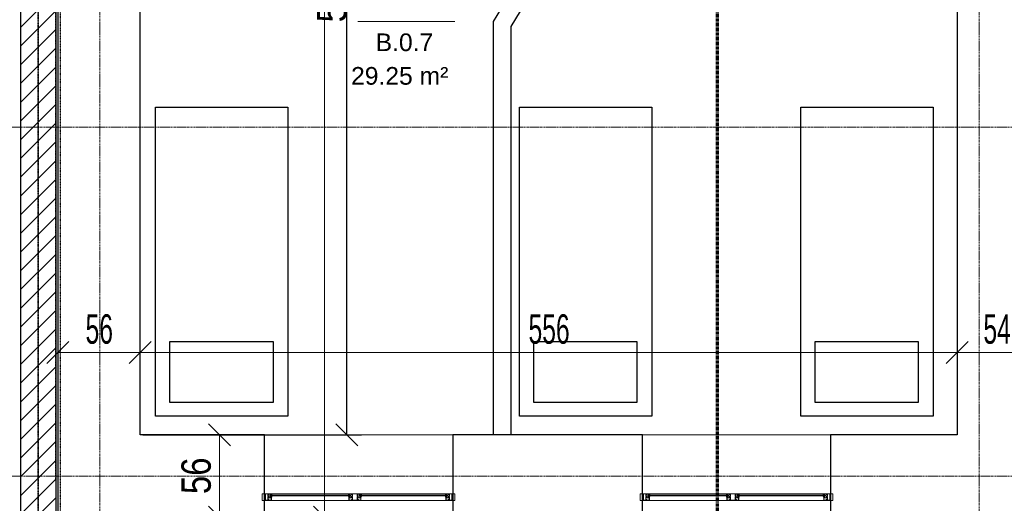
# Model space of a CAD drawing. Header units: millimetres. Extents: x -56965 to 15328, y -25411 to 16900.
# Tile 15 of 69: x -36358 to -29662, y -13749 to -10463. Entities that reach past the tile are written whole.
import ezdxf

# ---------------------------------------------------------------- set-up
doc = ezdxf.new("R2010")
doc.units = ezdxf.units.MM
for name, pattern in [('__FK_przerywana', [3.2004, 1.6002, -1.6002]), ('Kreska', [6.35, 3.175, -3.175]), ('Linia siatki', [22.225, 12.7, -3.175, 3.175, -3.175])]:
    doc.linetypes.add(name, pattern=pattern)
for name, color, linetype, lineweight in [('A-ANNO-DIMS', 7, 'Continuous', 5), ('A-ANNO-DIMS-100', 7, 'Continuous', 5), ('A-AREA-IDEN', 7, 'Continuous', 5), ('A-DETL-GENF', 7, 'Continuous', 5), ('A-DETL-THIN', 7, 'Continuous', 5), ('A-GLAZ', 7, 'Continuous', 5), ('A-WALL', 7, 'Continuous', 5), ('A-WALL-PATT', 7, 'Continuous', 35), ('G-ANNO-SYMB', 7, 'Continuous', 5), ('G-IMPT', 7, 'Continuous', 5), ('S-GRID', 7, 'Continuous', 5)]:
    doc.layers.add(name, color=color, linetype=linetype, lineweight=lineweight)
doc.layers.add('A-DETL', color=7, linetype='Continuous', lineweight=5, true_color=0x00a600)
doc.styles.add('Arial_1', font='arial.ttf', dxfattribs={"width": 0.8, "height": 200})
doc.styles.add('Arial_3', font='arial.ttf', dxfattribs={"height": 120})
doc.styles.add('Arial_4', font='arial.ttf', dxfattribs={"width": 0.6, "height": 200})
doc.dimstyles.new('REVIT_standard', dxfattribs={"dimscale": 304.8, "dimtxt": 204.05188, "dimasz": 0.492126, "dimexe": 0.328084, "dimexo": 0.0625, "dimgap": 0, "dimtad": 1, "dimdec": 0, "dimlfac": 0.1, "dimzin": 0, "dimdsep": 46, "dimtxsty": 'Arial_1', "dimblk1": 'OBLIQUE', "dimblk2": 'OBLIQUE', "dimsah": 1, "dimcen": 0.09, "dimazin": 0, "dimtfac": 1, "dimtdec": 4, "dimtix": 1, "dimtmove": 0, "dimatfit": 3, "dimfxl": 0.328084, "dimfxlon": 1, "dimtvp": 1, "dimtolj": 1, "dimtzin": 0, "dimarcsym": 2})
doc.dimstyles.new('standard_wielkość_otworów', dxfattribs={"dimscale": 304.8, "dimtxt": 204.05188, "dimasz": 0.492126, "dimexe": 0.328084, "dimexo": 0.0625, "dimgap": 0, "dimtad": 1, "dimdec": 0, "dimlfac": 0.1, "dimzin": 0, "dimdsep": 46, "dimtxsty": 'Arial_4', "dimblk1": 'OBLIQUE', "dimblk2": 'OBLIQUE', "dimsah": 1, "dimcen": 0.09, "dimazin": 0, "dimtfac": 1, "dimtdec": 4, "dimtix": 1, "dimtmove": 0, "dimatfit": 3, "dimfxl": 0.328084, "dimfxlon": 1, "dimtvp": 1, "dimtolj": 1, "dimtzin": 0, "dimarcsym": 2})
doc.dimstyles.new('standard_wielkość_otworów_1', dxfattribs={"dimscale": 304.8, "dimtxt": 204.05188, "dimasz": 0.492126, "dimexe": 0.328084, "dimexo": 0.0625, "dimgap": 0, "dimtad": 1, "dimdec": 0, "dimlfac": 0.1, "dimzin": 0, "dimdsep": 46, "dimtxsty": 'Arial_4', "dimblk1": 'OBLIQUE', "dimblk2": 'OBLIQUE', "dimsah": 1, "dimcen": 0.09, "dimazin": 0, "dimtfac": 1, "dimtdec": 4, "dimtix": 1, "dimtmove": 0, "dimatfit": 3, "dimfxl": 0.328084, "dimfxlon": 1, "dimtvp": 1, "dimtolj": 1, "dimtzin": 0, "dimarcsym": 2})

# ---------------------------------------------------------------- blocks, each defined once
blk = doc.blocks.new('Aluprof_MB-45_I_Alu_Window-FIX-4-panel_ENG_R-00495 - 1230 x 1480-1588573-PARTER')
at = {"layer": 'A-DETL-GENF'}
for p, q in [((-68.5, -120), (-590, -120)), ((-590, -129), (-68.5, -129)), ((590, -120), (18.5, -120)), ((18.5, -129), (590, -129)), ((-63.7, -165), (-593.3, -165)), ((-590, -135), (-68.5, -135)), ((593.2, -165), (-13.9, -165)), ((18.5, -135), (590, -135))]:
    blk.add_line(p, q, dxfattribs=at)
at = {"layer": 'A-GLAZ', "color": 55, "true_color": 0xafaf3c}
for p, q in [((-655, -120), (-640, -120)), ((-655, -165), (-655, -120)), ((-640, -120), (-640, -165)), ((655, -120), (640, -120)), ((640, -120), (640, -165)), ((655, -165), (655, -120)), ((-640, -165), (-655, -165)), ((640, -165), (655, -165))]:
    blk.add_line(p, q, dxfattribs=at)
at = {"layer": 'G-IMPT'}
for p, q in [((-602.7, -135), (-602.4, -135)), ((-593.2, -138.6), (-595.1, -138.6)), ((-593, -143.4), (-592.9, -141.7)), ((-591.9, -143.6), (-592.8, -143.6)), ((-592.6, -137.7), (-592.7, -138.2)), ((-592.4, -135), (-590.9, -135)), ((-589.9, -136.7), (-591.1, -142.9)), ((-68.6, -136.7), (-67.4, -142.9)), ((-66.1, -135), (-67.6, -135)), ((-66.6, -143.6), (-65.7, -143.6)), ((-65.9, -137.7), (-65.8, -138.2)), ((-65.5, -143.4), (-65.6, -141.7)), ((-65.3, -138.6), (-63.4, -138.6)), ((-55.8, -135), (-56.1, -135)), ((5.8, -135), (6.1, -135)), ((15.3, -138.6), (13.4, -138.6)), ((15.5, -143.4), (15.6, -141.7)), ((16.6, -143.6), (15.7, -143.6)), ((15.9, -137.7), (15.8, -138.2)), ((16.1, -135), (17.6, -135)), ((18.6, -136.7), (17.4, -142.9)), ((589.9, -136.7), (591.1, -142.9)), ((592.4, -135), (590.9, -135)), ((591.9, -143.6), (592.8, -143.6)), ((592.6, -137.7), (592.7, -138.2)), ((593, -143.4), (592.9, -141.7)), ((593.2, -138.6), (595.1, -138.6)), ((602.7, -135), (602.4, -135))]:
    blk.add_line(p, q, dxfattribs=at)
at = {"layer": 'G-IMPT', "flags": 128}
for points in [[(-590, -120.5), (-590.5, -120), (-640, -120), (-640, -123.6), (-638.5, -124), (-638, -124), (-638, -122), (-635, -122), (-635, -131.7), (-634.8, -131.9), (-635, -132.1), (-635, -140), (-638, -140), (-638, -138), (-638.5, -138), (-640, -138.4), (-640, -146.6), (-638.5, -147), (-638, -147), (-638, -145), (-635, -145), (-635, -153.8), (-634.8, -154), (-635, -154.2), (-635, -163), (-638, -163), (-638, -161), (-638.5, -161), (-640, -161.4), (-640, -165), (-611, -165), (-611, -161.4), (-612.5, -161), (-613, -161), (-613, -163), (-616, -163), (-616, -154.2), (-616.2, -154), (-616, -153.8), (-616, -145), (-613, -145), (-613, -147), (-612.5, -147), (-611, -146.6), (-611, -135.9), (-611.2, -135.7), (-612, -135.7), (-612.2, -135.9), (-612.2, -137.2), (-616, -137.2), (-616, -132.1), (-616.2, -131.9), (-616, -131.7), (-616, -126.7), (-612.2, -126.7), (-612.2, -128), (-612, -128.2), (-611.2, -128.2), (-611, -128), (-611, -125.5), (-611.2, -125.3), (-614.5, -125.3), (-614.5, -124), (-616, -124), (-616, -121.6), (-600, -121.6), (-600, -124), (-601.5, -124), (-601.5, -125), (-598, -125), (-597, -124), (-598.5, -124), (-598.5, -121.5), (-591.5, -121.5), (-591.5, -124), (-593, -124), (-592, -125), (-590, -125)], [(-617.6, -138.2), (-617.1, -138.7), (-612.5, -138.7), (-612.5, -143.5), (-617.1, -143.5), (-617.6, -144), (-617.6, -163.4), (-633.4, -163.4), (-633.4, -144), (-633.9, -143.5), (-638.5, -143.5), (-638.5, -141.5), (-633.9, -141.5), (-633.4, -141), (-633.4, -121.6), (-617.6, -121.6)], [(-596.3, -128.9), (-597.9, -128.9), (-598.7, -129), (-600, -129), (-600.3, -128.7), (-600, -125.3), (-599.7, -125), (-590.3, -125), (-590, -125.3), (-589.7, -128.7), (-590, -129), (-591.3, -129), (-592.1, -128.9), (-593.7, -128.9), (-594.4, -129), (-595.6, -129)], [(-62.2, -128.9), (-60.6, -128.9), (-59.8, -129), (-58.5, -129), (-58.2, -128.7), (-58.5, -125.3), (-58.8, -125), (-68.2, -125), (-68.5, -125.3), (-68.8, -128.7), (-68.5, -129), (-67.2, -129), (-66.4, -128.9), (-64.8, -128.9), (-64.1, -129), (-62.9, -129)], [(18, -120), (18.5, -120.5), (18.5, -125), (16.5, -125), (15.5, -124), (17, -124), (17, -121.5), (10, -121.5), (10, -124), (11.5, -124), (10.5, -125), (7, -125), (7, -124), (8.5, -124), (8.5, -121.8), (-7.5, -121.8), (-7.5, -124), (-6, -124), (-6, -125.3), (-2.7, -125.3), (-2.5, -125.5), (-2.5, -128), (-2.7, -128.2), (-3.5, -128.2), (-3.7, -128), (-3.7, -126.7), (-7.6, -126.7), (-7.6, -131.7), (-7.8, -131.9), (-7.6, -132.1), (-7.6, -137.2), (-3.7, -137.2), (-3.7, -135.9), (-3.5, -135.7), (-2.7, -135.7), (-2.5, -135.9), (-2.5, -146.6), (-4, -147), (-4.5, -147), (-4.5, -145), (-7.5, -145), (-7.5, -153.8), (-7.7, -154), (-7.5, -154.2), (-7.5, -163), (-4.5, -163), (-4.5, -161), (-4, -161), (-2.5, -161.4), (-2.5, -165), (-47.5, -165), (-47.5, -161.4), (-46, -161), (-45.5, -161), (-45.5, -163), (-42.5, -163), (-42.5, -154.2), (-42.3, -154), (-42.5, -153.8), (-42.5, -145), (-45.5, -145), (-45.5, -147), (-46, -147), (-47.5, -146.6), (-47.5, -135.9), (-47.3, -135.7), (-46.5, -135.7), (-46.3, -135.9), (-46.3, -137.2), (-42.4, -137.2), (-42.4, -132.1), (-42.2, -131.9), (-42.4, -131.7), (-42.4, -126.7), (-46.3, -126.7), (-46.3, -128), (-46.5, -128.2), (-47.3, -128.2), (-47.5, -128), (-47.5, -125.5), (-47.3, -125.3), (-44, -125.3), (-44, -124), (-42.5, -124), (-42.5, -121.6), (-58.5, -121.6), (-58.5, -124), (-57, -124), (-57, -125), (-60.5, -125), (-61.5, -124), (-60, -124), (-60, -121.5), (-67, -121.5), (-67, -124), (-65.5, -124), (-66.5, -125), (-68.5, -125), (-68.5, -120.5), (-68, -120)], [(-40.7, -121.8), (-9.3, -121.8), (-9.3, -138.5), (-8.8, -139), (-4.3, -139), (-4.3, -143.2), (-8.8, -143.2), (-9.3, -143.7), (-9.3, -163.2), (-40.7, -163.2), (-40.7, -143.7), (-41.2, -143.2), (-45.7, -143.2), (-45.7, -139), (-41.2, -139), (-40.7, -138.5)], [(12.2, -128.9), (10.6, -128.9), (9.8, -129), (8.5, -129), (8.2, -128.7), (8.5, -125.3), (8.8, -125), (18.2, -125), (18.5, -125.3), (18.8, -128.7), (18.5, -129), (17.2, -129), (16.4, -128.9), (14.8, -128.9), (14.1, -129), (12.9, -129)], [(596.3, -128.9), (597.9, -128.9), (598.7, -129), (600, -129), (600.3, -128.7), (600, -125.3), (599.7, -125), (590.3, -125), (590, -125.3), (589.7, -128.7), (590, -129), (591.3, -129), (592.1, -128.9), (593.7, -128.9), (594.4, -129), (595.6, -129)], [(590, -120.5), (590.5, -120), (640, -120), (640, -123.6), (638.5, -124), (638, -124), (638, -122), (635, -122), (635, -131.7), (634.8, -131.9), (635, -132.1), (635, -140), (638, -140), (638, -138), (638.5, -138), (640, -138.4), (640, -146.6), (638.5, -147), (638, -147), (638, -145), (635, -145), (635, -153.8), (634.8, -154), (635, -154.2), (635, -163), (638, -163), (638, -161), (638.5, -161), (640, -161.4), (640, -165), (611, -165), (611, -161.4), (612.5, -161), (613, -161), (613, -163), (616, -163), (616, -154.2), (616.2, -154), (616, -153.8), (616, -145), (613, -145), (613, -147), (612.5, -147), (611, -146.6), (611, -135.9), (611.2, -135.7), (612, -135.7), (612.2, -135.9), (612.2, -137.2), (616, -137.2), (616, -132.1), (616.2, -131.9), (616, -131.7), (616, -126.7), (612.2, -126.7), (612.2, -128), (612, -128.2), (611.2, -128.2), (611, -128), (611, -125.5), (611.2, -125.3), (614.5, -125.3), (614.5, -124), (616, -124), (616, -121.6), (600, -121.6), (600, -124), (601.5, -124), (601.5, -125), (598, -125), (597, -124), (598.5, -124), (598.5, -121.5), (591.5, -121.5), (591.5, -124), (593, -124), (592, -125), (590, -125)], [(617.6, -138.2), (617.1, -138.7), (612.5, -138.7), (612.5, -143.5), (617.1, -143.5), (617.6, -144), (617.6, -163.4), (633.4, -163.4), (633.4, -144), (633.9, -143.5), (638.5, -143.5), (638.5, -141.5), (633.9, -141.5), (633.4, -141), (633.4, -121.6), (617.6, -121.6)], [(-613.2, -160.8), (-613.3, -161.2), (-613.9, -161.4), (-615, -160.7), (-614.7, -159.8), (-609.8, -159.8), (-609.8, -163.1), (-609.3, -163.6), (-595.4, -163.6), (-594.4, -162.6), (-594.4, -148.7), (-594.9, -148.2), (-612.2, -148.2), (-615.1, -148.2), (-615.5, -147.3), (-613.6, -145.5), (-613.2, -145.6), (-613.2, -147.2), (-611, -147.2), (-594.8, -147.2), (-594.3, -146.7), (-594.3, -144.5), (-595.5, -144.5), (-600.6, -142.6), (-601, -142.1), (-600.9, -141.7), (-600.2, -141.5), (-595.3, -143.3), (-594.5, -143.3), (-594.8, -141.5), (-593.5, -141.5), (-593, -142), (-593, -164.7), (-593.3, -165), (-611, -165), (-611, -160.8)], [(-45.3, -160.8), (-45.2, -161.2), (-44.6, -161.4), (-43.5, -160.7), (-43.8, -159.8), (-48.7, -159.8), (-48.7, -163.1), (-49.2, -163.6), (-63.1, -163.6), (-64.1, -162.6), (-64.1, -148.7), (-63.6, -148.2), (-46.3, -148.2), (-43.4, -148.2), (-43, -147.3), (-44.9, -145.5), (-45.3, -145.6), (-45.3, -147.2), (-47.5, -147.2), (-63.7, -147.2), (-64.2, -146.7), (-64.2, -144.5), (-63, -144.5), (-57.9, -142.6), (-57.5, -142.1), (-57.6, -141.7), (-58.3, -141.5), (-63.2, -143.3), (-64, -143.3), (-63.7, -141.5), (-65, -141.5), (-65.5, -142), (-65.5, -164.7), (-65.3, -165), (-47.5, -165), (-47.5, -160.8)], [(-4.7, -160.8), (-4.8, -161.2), (-5.4, -161.4), (-6.5, -160.7), (-6.2, -159.8), (-1.3, -159.8), (-1.3, -163.1), (-0.8, -163.6), (13.1, -163.6), (14.1, -162.6), (14.1, -148.7), (13.6, -148.2), (-3.7, -148.2), (-6.6, -148.2), (-7, -147.3), (-5.1, -145.5), (-4.7, -145.6), (-4.7, -147.2), (-2.5, -147.2), (13.7, -147.2), (14.2, -146.7), (14.2, -144.5), (13, -144.5), (7.9, -142.6), (7.5, -142.1), (7.6, -141.7), (8.3, -141.5), (13.2, -143.3), (14, -143.3), (13.7, -141.5), (15, -141.5), (15.5, -142), (15.5, -164.7), (15.2, -165), (-2.5, -165), (-2.5, -160.8)], [(613.2, -160.8), (613.3, -161.2), (613.9, -161.4), (615, -160.7), (614.7, -159.8), (609.8, -159.8), (609.8, -163.1), (609.3, -163.6), (595.4, -163.6), (594.4, -162.6), (594.4, -148.7), (594.9, -148.2), (612.2, -148.2), (615.1, -148.2), (615.5, -147.3), (613.6, -145.5), (613.2, -145.6), (613.2, -147.2), (611, -147.2), (594.8, -147.2), (594.3, -146.7), (594.3, -144.5), (595.5, -144.5), (600.6, -142.6), (601, -142.1), (600.9, -141.7), (600.2, -141.5), (595.3, -143.3), (594.5, -143.3), (594.8, -141.5), (593.5, -141.5), (593, -142), (593, -164.7), (593.2, -165), (611, -165), (611, -160.8)]]:
    blk.add_lwpolyline(points, close=True, dxfattribs=at)
for points in [[(-544, -129), (-604, -129), (-604, -135), (-544, -135)], [(-597, -125), (-597, -124), (-597.5, -124), (-597.5, -123.5), (-597.3, -123.1), (-596.5, -122), (-593.5, -122), (-592.7, -123.1), (-592.5, -123.5), (-592.5, -124), (-593, -124), (-593, -125)], [(-114.5, -129), (-54.5, -129), (-54.5, -135), (-114.5, -135)], [(-61.5, -125), (-61.5, -124), (-61, -124), (-61, -123.5), (-61.2, -123.1), (-62, -122), (-65, -122), (-65.8, -123.1), (-66, -123.5), (-66, -124), (-65.5, -124), (-65.5, -125)], [(64.5, -129), (4.5, -129), (4.5, -135), (64.5, -135)], [(11.5, -125), (11.5, -124), (11, -124), (11, -123.5), (11.2, -123.1), (12, -122), (15, -122), (15.8, -123.1), (16, -123.5), (16, -124), (15.5, -124), (15.5, -125)], [(544, -129), (604, -129), (604, -135), (544, -135)], [(597, -125), (597, -124), (597.5, -124), (597.5, -123.5), (597.3, -123.1), (596.5, -122), (593.5, -122), (592.7, -123.1), (592.5, -123.5), (592.5, -124), (593, -124), (593, -125)], [(-593.1, -141.5), (-595.2, -141.5), (-595.4, -142.3)], [(-65.4, -141.5), (-63.3, -141.5), (-63.1, -142.3)], [(15.4, -141.5), (13.3, -141.5), (13.1, -142.3)], [(593.1, -141.5), (595.2, -141.5), (595.4, -142.3)]]:
    blk.add_lwpolyline(points, dxfattribs=at)
at = {"layer": 'G-IMPT'}
for centre in [(-595, -123.7), (-63.5, -123.7), (13.5, -123.7), (595, -123.7)]:
    blk.add_circle(centre, 1, dxfattribs=at)
for centre, radius, start, end in [((-602.8, -135.8), 0.82, 88.33093, 254.19358), ((-606.2, -147), 10.9, 24.19058, 72.93094), ((-603, -142.1), 7.1, 38.40868, 84.72539), ((-597, -137.3), 0.57, 216.65409, 311.4905), ((-592.3, -139.8), 4.82, 91.8339, 154.52196), ((-595.9, -142.2), 0.5, 224.78238, 345), ((-592.3, -139), 3.53, 72.08194, 164.27363), ((-595.1, -138), 0.606, 180.93869, 274.75771), ((-593.4, -138), 0.711, 284.27239, 341.44843), ((-593.1, -141.7), 0.2, 355, 90), ((-592.8, -143.4), 0.2, 175, 270), ((-591.2, -138), 1.38, 95.87146, 168.09123), ((-591.9, -142.8), 0.8, 270, 355.72082), ((-591.4, -136.1), 0.492, 278.45107, 68.44385), ((-591, -136.2), 1.19, 335.9195, 86.10212), ((-67.5, -136.2), 1.19, 93.89788, 204.0805), ((-67.1, -136.1), 0.492, 111.55615, 261.54893), ((-66.6, -142.8), 0.8, 184.27918, 270), ((-66.2, -139), 3.53, 15.72637, 107.91806), ((-67.3, -138), 1.38, 11.90877, 84.12854), ((-66.2, -139.8), 4.82, 25.47804, 88.1661), ((-65.1, -138), 0.711, 198.55157, 255.72761), ((-65.7, -143.4), 0.2, 270, 5), ((-65.4, -141.7), 0.2, 90, 185), ((-63.4, -138), 0.606, 265.24229, 359.06131), ((-62.6, -142.2), 0.5, 195, 315.21762), ((-52.3, -147), 10.9, 107.06906, 155.80942), ((-61.5, -137.3), 0.57, 228.5095, 323.34591), ((-55.5, -142.1), 7.1, 95.27461, 141.59132), ((-55.7, -135.8), 0.82, 285.80642, 91.66907), ((5.7, -135.8), 0.82, 88.33093, 254.19358), ((2.3, -147), 10.9, 24.19058, 72.93094), ((5.5, -142.1), 7.1, 38.40868, 84.72539), ((11.5, -137.3), 0.57, 216.65409, 311.4905), ((16.2, -139.8), 4.82, 91.8339, 154.52196), ((12.6, -142.2), 0.5, 224.78238, 345), ((16.2, -139), 3.53, 72.08194, 164.27363), ((13.4, -138), 0.606, 180.93869, 274.75771), ((15.1, -138), 0.711, 284.27239, 341.44843), ((15.4, -141.7), 0.2, 355, 90), ((15.7, -143.4), 0.2, 175, 270), ((17.3, -138), 1.38, 95.87146, 168.09123), ((16.6, -142.8), 0.8, 270, 355.72082), ((17.1, -136.1), 0.492, 278.45107, 68.44385), ((17.5, -136.2), 1.19, 335.9195, 86.10212), ((591, -136.2), 1.19, 93.89788, 204.0805), ((591.4, -136.1), 0.492, 111.55615, 261.54893), ((591.9, -142.8), 0.8, 184.27918, 270), ((592.3, -139), 3.53, 15.72637, 107.91806), ((591.2, -138), 1.38, 11.90877, 84.12854), ((592.3, -139.8), 4.82, 25.47804, 88.1661), ((593.4, -138), 0.711, 198.55157, 255.72761), ((592.8, -143.4), 0.2, 270, 5), ((593.1, -141.7), 0.2, 90, 185), ((595.1, -138), 0.606, 265.24229, 359.06131), ((595.9, -142.2), 0.5, 195, 315.21762), ((606.2, -147), 10.9, 107.06906, 155.80942), ((597, -137.3), 0.57, 228.5095, 323.34591), ((603, -142.1), 7.1, 95.27461, 141.59132), ((602.8, -135.8), 0.82, 285.80642, 91.66907)]:
    blk.add_arc(centre, radius, start, end, dxfattribs=at)
blk = doc.blocks.new('DIMBLOCK20-PARTER')
at = {"layer": 'A-ANNO-DIMS-100', "color": 250, "true_color": 0x303030, "transparency": 16777216}
for p, q in [((-34999.3, -13284.4), (-35074.3, -13209.4)), ((-34999.3, -13284.4), (-35099.3, -13284.4)), ((-34999.3, -13284.4), (-34999.3, -13844.4)), ((-34999.3, -13284.4), (-34924.3, -13359.4)), ((-34999.3, -13284.4), (-34899.3, -13284.4)), ((-34999.3, -13844.4), (-35074.3, -13769.4)), ((-34999.3, -13844.4), (-35099.3, -13844.4)), ((-34999.3, -13844.4), (-34924.3, -13919.4)), ((-34999.3, -13844.4), (-34899.3, -13844.4))]:
    blk.add_line(p, q, dxfattribs=at)
at = {"layer": 'A-ANNO-DIMS-100', "color": 0, "transparency": 16777216, "insert": (-35258.9, -13686.8), "char_height": 200, "width": 293.835, "attachment_point": 1, "rotation": 90, "line_spacing_factor": 0.941778, "style": 'Arial_1'}
blk.add_mtext('56', dxfattribs=at)
blk = doc.blocks.new('_Oblique')
at = {"color": 0, "linetype": 'ByBlock', "lineweight": -2}
blk.add_line((-0.5, -0.5), (0.5, 0.5), dxfattribs=at)
blk = doc.blocks.new('AN_pomieszczenia - Room Tag With Area-359654-PARTER')
at = {"layer": 'A-AREA-IDEN'}
for p in [(-3.295, 0), (3.295, 0)]:
    blk.add_line(p, (0, 0), dxfattribs=at)
blk = doc.blocks.new('DIMBLOCK148-PARTER')
at = {"layer": 'A-ANNO-DIMS-100', "color": 250, "true_color": 0x303030, "transparency": 16777216}
for p, q in [((-36099.4, -12724.7), (-36099.4, -12624.7)), ((-36099.4, -12724.7), (-36024.4, -12649.7)), ((-35539.4, -12724.7), (-35539.4, -12624.7)), ((-35539.4, -12724.7), (-35464.4, -12649.7)), ((-36099.4, -12724.7), (-36174.4, -12799.7)), ((-36099.4, -12724.7), (-35539.4, -12724.7)), ((-36099.4, -12724.7), (-36099.4, -12824.7)), ((-35539.4, -12724.7), (-35614.4, -12799.7)), ((-35539.4, -12724.7), (-35539.4, -12824.7))]:
    blk.add_line(p, q, dxfattribs=at)
at = {"layer": 'A-ANNO-DIMS-100', "color": 0, "transparency": 16777216, "insert": (-35910.5, -12465.1), "char_height": 200, "width": 218.492, "attachment_point": 1, "line_spacing_factor": 0.941778, "style": 'Arial_4'}
blk.add_mtext('56', dxfattribs=at)
blk = doc.blocks.new('DIMBLOCK149-PARTER')
at = {"layer": 'A-ANNO-DIMS-100', "color": 250, "true_color": 0x303030, "transparency": 16777216}
for p, q in [((-35539.4, -12724.7), (-35539.4, -12624.7)), ((-35539.4, -12724.7), (-35464.4, -12649.7)), ((-29983.4, -12724.7), (-29983.4, -12624.7)), ((-29983.4, -12724.7), (-29908.4, -12649.7)), ((-35539.4, -12724.7), (-35614.4, -12799.7)), ((-35539.4, -12724.7), (-29983.4, -12724.7)), ((-35539.4, -12724.7), (-35539.4, -12824.7)), ((-29983.4, -12724.7), (-30058.4, -12799.7)), ((-29983.4, -12724.7), (-29983.4, -12824.7))]:
    blk.add_line(p, q, dxfattribs=at)
at = {"layer": 'A-ANNO-DIMS-100', "color": 0, "transparency": 16777216, "insert": (-32898, -12465.1), "char_height": 200, "width": 327.739, "attachment_point": 1, "line_spacing_factor": 0.941778, "style": 'Arial_4'}
blk.add_mtext('556', dxfattribs=at)
blk = doc.blocks.new('DIMBLOCK150-PARTER')
at = {"layer": 'A-ANNO-DIMS-100', "color": 250, "true_color": 0x303030, "transparency": 16777216}
for p, q in [((-29983.4, -12724.7), (-29983.4, -12624.7)), ((-29983.4, -12724.7), (-29908.4, -12649.7)), ((-29443.4, -12724.7), (-29443.4, -12624.7)), ((-29443.4, -12724.7), (-29368.4, -12649.7)), ((-29983.4, -12724.7), (-30058.4, -12799.7)), ((-29983.4, -12724.7), (-29443.4, -12724.7)), ((-29983.4, -12724.7), (-29983.4, -12824.7)), ((-29443.4, -12724.7), (-29518.4, -12799.7)), ((-29443.4, -12724.7), (-29443.4, -12824.7))]:
    blk.add_line(p, q, dxfattribs=at)
at = {"layer": 'A-ANNO-DIMS-100', "color": 0, "transparency": 16777216, "insert": (-29804.5, -12465.1), "char_height": 200, "width": 218.492, "attachment_point": 1, "line_spacing_factor": 0.941778, "style": 'Arial_4'}
blk.add_mtext('54', dxfattribs=at)
blk = doc.blocks.new('DIMBLOCK329-PARTER')
at = {"layer": 'A-ANNO-DIMS-100', "color": 250, "true_color": 0x303030, "transparency": 16777216}
for p, q in [((-34285.9, 2655.6), (-34360.9, 2730.6)), ((-34285.9, 2655.6), (-34385.9, 2655.6)), ((-34285.9, -13844.4), (-34285.9, 2655.6)), ((-34285.9, 2655.6), (-34210.9, 2580.6)), ((-34285.9, 2655.6), (-34185.9, 2655.6)), ((-34285.9, -13844.4), (-34360.9, -13769.4)), ((-34285.9, -13844.4), (-34385.9, -13844.4)), ((-34285.9, -13844.4), (-34210.9, -13919.4)), ((-34285.9, -13844.4), (-34185.9, -13844.4))]:
    blk.add_line(p, q, dxfattribs=at)
at = {"layer": 'A-ANNO-DIMS-100', "color": 0, "transparency": 16777216, "insert": (-34545.6, -5776.5), "char_height": 200, "width": 436.985, "attachment_point": 1, "rotation": 90, "line_spacing_factor": 0.941778, "style": 'Arial_4'}
blk.add_mtext('1650', dxfattribs=at)
blk = doc.blocks.new('*D605')
at = {"layer": 'A-ANNO-DIMS', "color": 0, "lineweight": -2, "transparency": 16777216}
for p, q in [((-35520.4, -7304.4), (-34033.6, -7304.4)), ((-34133.6, -13284.4), (-34133.6, -7304.4)), ((-35520.4, -13284.4), (-34033.6, -13284.4))]:
    blk.add_line(p, q, dxfattribs=at)
at = {"layer": 'Defpoints', "color": 0, "transparency": 16777216}
for p in [(-35539.4, -7304.4), (-34133.6, -7304.4), (-35539.4, -13284.4)]:
    blk.add_point(p, dxfattribs=at)
at = {"layer": 'A-ANNO-DIMS', "color": 0, "lineweight": -2, "transparency": 16777216, "xscale": 150, "yscale": 150, "zscale": 150}
for p, rotation in [((-34133.6, -7304.4), 90), ((-34133.6, -13284.4), 270)]:
    blk.add_blockref('_Oblique', p, dxfattribs=dict(at, rotation=rotation))
at = {"layer": 'A-ANNO-DIMS', "color": 0, "transparency": 16777216, "insert": (-34235.8, -10294.4), "char_height": 200, "attachment_point": 5, "rotation": 90, "style": 'Arial_1'}
blk.add_mtext('\\A1;598', dxfattribs=at)

msp = doc.modelspace()

# ---------------------------------------------------------------- hatches: boundary and pattern name
at = {"layer": 'A-WALL-PATT', "lineweight": 5}
h = msp.add_hatch(dxfattribs=at)
h.set_pattern_fill('FP_1', color=256, style=0, pattern_type=2)
h.set_pattern_definition([(45, (0, 0), (-63.6396, 63.6396), [])])
h.paths.add_polyline_path([(-36353.41602, -14114.40745), (-36113.41602, -14114.40745), (-36113.41602, 2655.59255), (-36353.41602, 2655.59255), (-36353.41602, -13977.48175)])

# ---------------------------------------------------------------- linework, layer by layer
for p, q in [((-35539.41602, -13284.40745), (-35539.41602, -7304.40745)), ((-32503.41602, -9424.40745), (-33138.98709, -10476.11474)), ((-32362.53307, -9424.40745), (-33018.98709, -10509.55788)), ((-33138.98709, -10476.11474), (-33138.98709, -13284.40745)), ((-33018.98709, -10509.55788), (-33018.98709, -13284.40745)), ((-35433.82723, -11056.77177), (-34533.82723, -11056.77177)), ((-35433.82723, -13156.77177), (-35433.82723, -11056.77177)), ((-34533.82723, -11056.77177), (-34533.82723, -13156.77177)), ((-32959.39224, -11056.77177), (-32059.39224, -11056.77177)), ((-32959.39224, -13156.77177), (-32959.39224, -11056.77177)), ((-32059.39224, -11056.77177), (-32059.39224, -13156.77177)), ((-31046.37658, -11056.77177), (-30146.37658, -11056.77177)), ((-31046.37658, -13156.77177), (-31046.37658, -11056.77177)), ((-30146.37658, -11056.77177), (-30146.37658, -13156.77177)), ((-34533.82723, -13156.77177), (-35433.82723, -13156.77177)), ((-32059.39224, -13156.77177), (-32959.39224, -13156.77177)), ((-30146.37658, -13156.77177), (-31046.37658, -13156.77177))]:
    msp.add_line(p, q)
for points in [[(-35339.46743, -13062.39728), (-34633.41734, -13062.39728), (-34633.41734, -12652.80539), (-35339.46743, -12652.80539)], [(-32865.03243, -13062.39728), (-32158.98235, -13062.39728), (-32158.98235, -12652.80539), (-32865.03243, -12652.80539)], [(-30952.01677, -13062.39728), (-30245.96669, -13062.39728), (-30245.96669, -12652.80539), (-30952.01677, -12652.80539)]]:
    msp.add_lwpolyline(points, close=True)
at = {"layer": 'A-DETL', "color": 6, "linetype": '__FK_przerywana', "lineweight": 35, "true_color": 0xff00ff}
msp.add_line((-36113.41602, 4055.59255), (-36113.41602, -13584.40745), dxfattribs=at)
at = {"layer": 'A-DETL', "color": 4, "linetype": '__FK_przerywana', "lineweight": 35, "true_color": 0x00ffff}
msp.add_line((-36233.41602, 3155.59255), (-36233.41602, -14104.40745), dxfattribs=at)
at = {"layer": 'A-DETL-THIN', "linetype": '__FK_przerywana', "lineweight": 25}
msp.add_line((-36083.41602, 9745.59255), (-36083.41602, -20694.40745), dxfattribs=at)
at = {"layer": 'A-WALL', "lineweight": 25}
for p, q in [((-36353.41602, 9685.59255), (-36353.41602, -14114.40745)), ((-36113.41602, 9685.59255), (-36113.41602, -14114.40745)), ((-36099.41602, 2655.59255), (-36099.41602, -13844.40745)), ((-35539.41602, -13284.40745), (-35539.41602, -7734.40745)), ((-29983.41602, -8714.40745), (-29983.41602, -13284.40745)), ((-34693.41602, -13284.40745), (-35539.41602, -13284.40745)), ((-34693.41602, -13844.40745), (-34693.41602, -13284.40745)), ((-32123.41602, -13284.40745), (-33413.41602, -13284.40745)), ((-33413.41602, -13284.40745), (-33413.41602, -13844.40745)), ((-32123.41602, -13844.40745), (-32123.41602, -13284.40745)), ((-29983.41602, -13284.40745), (-30843.41602, -13284.40745)), ((-30843.41602, -13284.40745), (-30843.41602, -13844.40745))]:
    msp.add_line(p, q, dxfattribs=at)
at = {"layer": 'A-WALL'}
for p, q in [((-34693.41602, -13284.40745), (-33413.41602, -13284.40745)), ((-32123.41602, -13284.40745), (-30843.41602, -13284.40745))]:
    msp.add_line(p, q, dxfattribs=at)
at = {"layer": 'G-ANNO-SYMB', "linetype": 'Kreska', "lineweight": 70}
msp.add_line((-31613.01642, -23341.36614), (-31613.01642, 12672.5755), dxfattribs=at)
at = {"layer": 'S-GRID', "linetype": 'Linia siatki'}
for p, q in [((-36233.41602, 15853.26345), (-36233.41602, -23865.32553)), ((-35813.41602, 10521.57226), (-35813.41602, -21375.48764)), ((-29833.41602, 10521.57226), (-29833.41602, -21375.48764)), ((-55866.74056, -11194.40745), (1287.74041, -11194.40745)), ((-55866.74056, -13564.40745), (1287.74041, -13564.40745))]:
    msp.add_line(p, q, dxfattribs=at)

# ---------------------------------------------------------------- block references
at = {"layer": 'A-AREA-IDEN', "xscale": 99.99999999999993, "yscale": 99.99999999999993, "zscale": 99.99999999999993}
msp.add_blockref('AN_pomieszczenia - Room Tag With Area-359654-PARTER', (-33729.278, -10476.11474), dxfattribs=at)
at = {"layer": 'A-GLAZ', "color": 55, "true_color": 0xafaf3c}
for p in [(-34053.41602, -13564.40745), (-31483.41602, -13564.40745)]:
    msp.add_blockref('Aluprof_MB-45_I_Alu_Window-FIX-4-panel_ENG_R-00495 - 1230 x 1480-1588573-PARTER', p, dxfattribs=at)

# ---------------------------------------------------------------- texts
at = {"layer": 'A-AREA-IDEN', "char_height": 120, "attachment_point": 1, "style": 'Arial_3'}
for s, insert, width in [('B.0.7', (-33937.44219, -10556.53352), 513.08), ('29.25 m²', (-34104.89743, -10784.84815), 857.805625)]:
    msp.add_mtext(s, dxfattribs=dict(at, insert=insert, width=width))

# ---------------------------------------------------------------- dimensions: what is measured, and where the dimension line sits
at = {"layer": 'A-ANNO-DIMS', "color": 250, "true_color": 0x303030}
for base, p1, p2, dimstyle, override, picture, middle in [((-34285.90792, 2655.59255), (-34385.90792, -13844.40745), (-34385.90792, 2655.59255), 'standard_wielkość_otworów_1', {"dimpost": '<>', "dimfxl": 16500}, 'DIMBLOCK329-PARTER', (-34388.02251, -5594.40745)), ((-34133.64617, -7304.40745), (-35539.41602, -13284.40745), (-35539.41602, -7304.40745), 'REVIT_standard', {"dimpost": '<>', "dimfxl": 5556}, '*D605', (-34235.76077, -10294.40745)), ((-34999.28292, -13844.40745), (-34899.28292, -13284.40745), (-34899.28292, -13844.40745), 'REVIT_standard', {"dimpost": '<>', "dimfxl": 560}, 'DIMBLOCK20-PARTER', (-35101.39752, -13564.40745))]:
    dim = msp.add_linear_dim(base=base, p1=p1, p2=p2, angle=90, dimstyle=dimstyle, override=override, dxfattribs=at)
    dim.commit()
    dim.dimension.update_dxf_attribs({"geometry": picture, "text_midpoint": middle})
for base, p1, p2, override, picture, middle in [((-35539.41602, -12724.71734), (-36099.41602, -12624.71734), (-35539.41602, -12624.71734), {"dimpost": '<>', "dimfxl": 560}, 'DIMBLOCK148-PARTER', (-35819.41602, -12622.60274)), ((-29983.41602, -12724.71734), (-35539.41602, -12624.71734), (-29983.41602, -12624.71734), {"dimpost": '<>', "dimfxl": 5556}, 'DIMBLOCK149-PARTER', (-32761.41602, -12622.60274)), ((-29443.41602, -12724.71734), (-29983.41602, -12624.71734), (-29443.41602, -12624.71734), {"dimpost": '<>', "dimfxl": 540}, 'DIMBLOCK150-PARTER', (-29713.41602, -12623.01202))]:
    dim = msp.add_linear_dim(base=base, p1=p1, p2=p2, dimstyle='standard_wielkość_otworów', override=override, dxfattribs=at)
    dim.commit()
    dim.dimension.update_dxf_attribs({"geometry": picture, "text_midpoint": middle})

doc.saveas('drawing.dxf')
